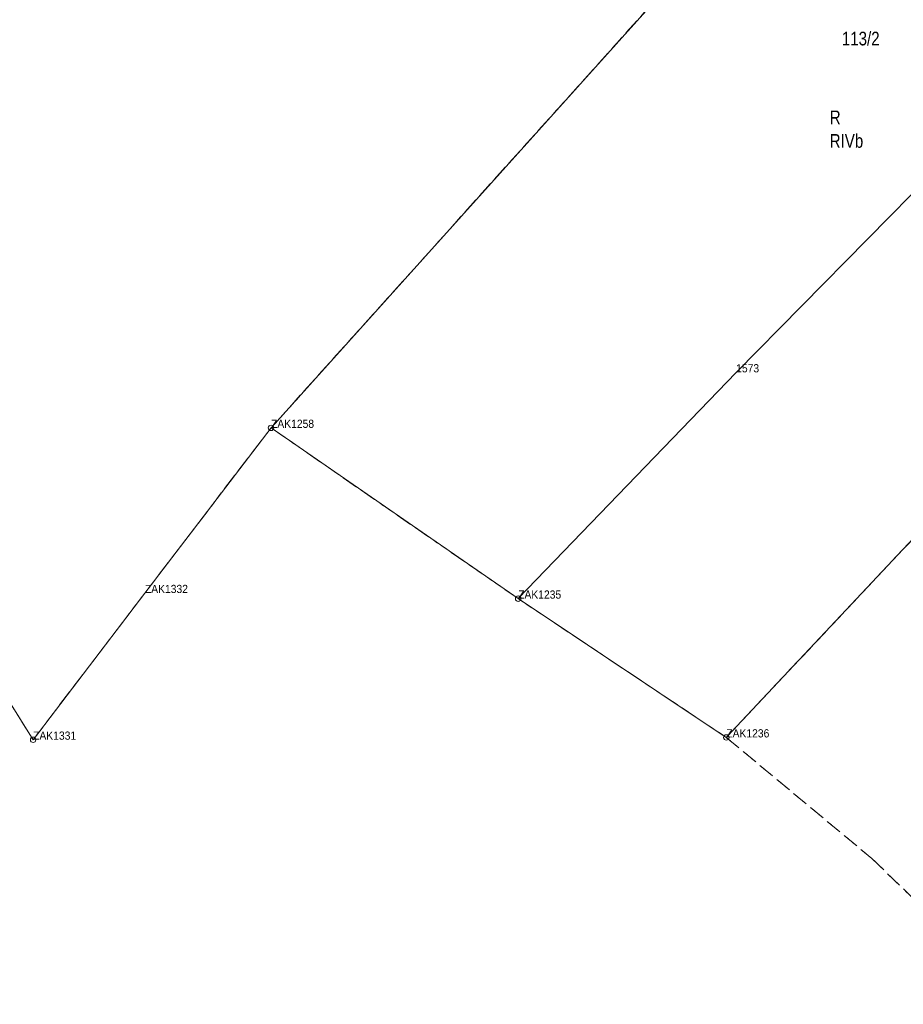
# Model space of a CAD drawing. Header units: metres. Extents: x 6551181 to 6555585, y 5935140 to 5937297.
# Tile 5 of 97: x 6551358 to 6551439, y 5935895 to 5935985. Entities that reach past the tile are written whole.
import ezdxf
from ezdxf.enums import TextEntityAlignment as Align

# ---------------------------------------------------------------- set-up
doc = ezdxf.new("R2010")
doc.units = ezdxf.units.M
for name, pattern in [('1.5_0.5', [2, 1.5, -0.5]), ('218-500', [1, 0.5, -0.5]), ('219-500', [0])]:
    doc.linetypes.add(name, pattern=pattern)
for name, color, linetype in [('202-Punkt graniczny stabilizowany trwale', 7, 'Continuous'), ('202-Punkt graniczny stabilizowany trwale-Atr103', 7, 'Continuous'), ('203-Punkt załamania granicy działki nie stabilizowany', 7, 'Continuous'), ('203-Punkt załamania granicy działki nie stabilizowany-Atr103', 7, 'Continuous'), ('203-Punkt załamania granicy działki nie stabilizowany-Atr104', 7, 'Continuous'), ('209-Opis konturu klasyfikacyjnego', 7, 'Continuous'), ('210-Oznaczenie użytku', 7, 'Continuous'), ('211-Nr działki', 7, 'Continuous'), ('217-Granica konturu klasyfikcyjnego', 7, 'Continuous'), ('218-Granica użytku', 7, 'Continuous'), ('219-Linia granicy', 7, 'Continuous')]:
    doc.layers.add(name, color=color, linetype=linetype)
doc.styles.get("Standard").update_dxf_attribs({"font": 'arial.ttf'})

# ---------------------------------------------------------------- blocks, each defined once
blk = doc.blocks.new('202')
at = {"color": 0, "linetype": 'Continuous', "lineweight": -2}
blk.add_circle((0, 0), 2.5, dxfattribs=at)
blk = doc.blocks.new('203')
at = {"linetype": 'Continuous', "lineweight": 0}
h = blk.add_hatch(color=0, dxfattribs=at)
edge = h.paths.add_edge_path()
edge.add_arc((0, 0), 0.045, 0, 360)

msp = doc.modelspace()

# ---------------------------------------------------------------- linework, layer by layer
at = {"layer": '217-Granica konturu klasyfikcyjnego', "color": 3, "linetype": '1.5_0.5', "lineweight": 18, "flags": 128}
for points in [[(6551422.44, 5935994.17), (6551381, 5935948.05)], [(6551422.58, 5935919.77), (6551456.82, 5935956.2)], [(6551369.48, 5935932.96), (6551381, 5935948.05)], [(6551381, 5935948.05), (6551403.57, 5935932.45)], [(6551350.4, 5935933.77), (6551359.27, 5935919.56)], [(6551359.27, 5935919.56), (6551369.48, 5935932.96)], [(6551403.57, 5935932.45), (6551422.58, 5935919.77)], [(6551422.58, 5935919.77), (6551435.88, 5935908.71)], [(6551435.88, 5935908.71), (6551449.62, 5935895.39)]]:
    msp.add_lwpolyline(points, dxfattribs=at)
at = {"layer": '218-Granica użytku', "color": 3, "linetype": '218-500', "lineweight": 18, "flags": 128}
for points in [[(6551422.44, 5935994.17), (6551381, 5935948.05)], [(6551422.58, 5935919.77), (6551456.82, 5935956.2)], [(6551369.48, 5935932.96), (6551381, 5935948.05)], [(6551381, 5935948.05), (6551403.57, 5935932.45)], [(6551350.4, 5935933.77), (6551359.27, 5935919.56)], [(6551359.27, 5935919.56), (6551369.48, 5935932.96)], [(6551403.57, 5935932.45), (6551422.58, 5935919.77)], [(6551422.58, 5935919.77), (6551435.88, 5935908.71)], [(6551435.88, 5935908.71), (6551449.62, 5935895.39)]]:
    msp.add_lwpolyline(points, dxfattribs=at)
at = {"layer": '219-Linia granicy', "color": 7, "linetype": '219-500', "lineweight": 18, "flags": 128}
for points in [[(6551381, 5935948.05), (6551457.87, 5936033.59)], [(6551441.46, 5935971.38), (6551423.48, 5935953.12)], [(6551422.58, 5935919.77), (6551456.82, 5935956.2)], [(6551403.57, 5935932.45), (6551423.48, 5935953.12)], [(6551381, 5935948.05), (6551369.48, 5935932.96)], [(6551403.57, 5935932.45), (6551381, 5935948.05)], [(6551359.27, 5935919.56), (6551350.4, 5935933.77)], [(6551369.48, 5935932.96), (6551359.27, 5935919.56)], [(6551422.58, 5935919.77), (6551403.57, 5935932.45)]]:
    msp.add_lwpolyline(points, dxfattribs=at)

# ---------------------------------------------------------------- block references
at = {"layer": '202-Punkt graniczny stabilizowany trwale', "color": 7, "linetype": 'Continuous', "lineweight": 18, "xscale": 0.1, "yscale": 0.1}
for p in [(6551381, 5935948.05), (6551403.57, 5935932.45), (6551359.27, 5935919.56), (6551422.58, 5935919.77)]:
    msp.add_blockref('202', p, dxfattribs=at)
at = {"layer": '203-Punkt załamania granicy działki nie stabilizowany', "color": 7, "linetype": 'Continuous', "lineweight": 18}
for p in [(6551423.48, 5935953.12), (6551369.48, 5935932.96)]:
    msp.add_blockref('203', p, dxfattribs=at)

# ---------------------------------------------------------------- texts
at = {"layer": '202-Punkt graniczny stabilizowany trwale-Atr103', "color": 7, "width": 0.9}
for s, p in [('ZAK1258', (6551381, 5935948.05)), ('ZAK1235', (6551403.57, 5935932.45)), ('ZAK1331', (6551359.27, 5935919.56)), ('ZAK1236', (6551422.58, 5935919.77))]:
    msp.add_text(s, height=0.75, dxfattribs=at).set_placement(p)
at = {"layer": '203-Punkt załamania granicy działki nie stabilizowany-Atr103', "color": 7, "width": 0.9}
msp.add_text('ZAK1332', height=0.75, dxfattribs=at).set_placement((6551369.48, 5935932.96))
at = {"layer": '203-Punkt załamania granicy działki nie stabilizowany-Atr104', "color": 7, "width": 0.9}
msp.add_text('1573', height=0.75, dxfattribs=at).set_placement((6551423.48, 5935953.12))
at = {"layer": '209-Opis konturu klasyfikacyjnego', "color": 3, "linetype": 'Continuous', "lineweight": 18, "width": 0.79}
msp.add_text('RIVb', height=1.25, dxfattribs=at).set_placement((6551432.02, 5935974.89), align=Align.TOP_LEFT)
at = {"layer": '210-Oznaczenie użytku', "color": 3, "linetype": 'Continuous', "lineweight": 18, "width": 0.79}
msp.add_text('R', height=1.25, dxfattribs=at).set_placement((6551432.03, 5935975.79))
at = {"layer": '211-Nr działki', "color": 7, "linetype": 'Continuous', "lineweight": 18, "width": 0.79}
msp.add_text('113/2', height=1.25, dxfattribs=at).set_placement((6551433.13, 5935982.99))

doc.saveas('drawing.dxf')
